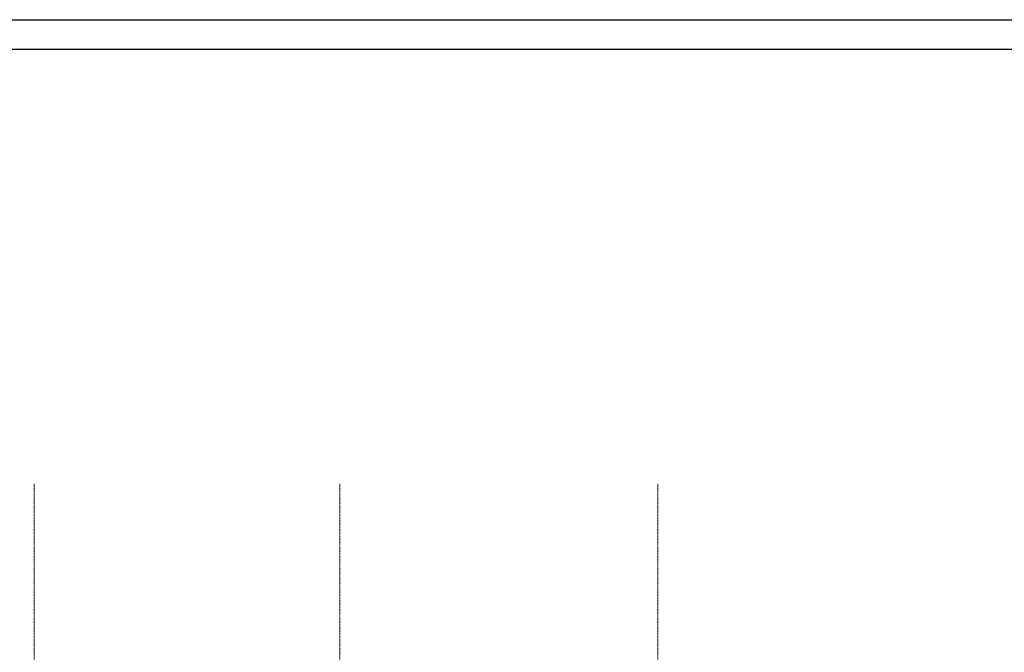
# Model space of a CAD drawing. Header units: inches. Extents: x -112469 to 885939, y -131046 to 286269.
# Tile 119 of 138: x 160047 to 176755, y -37402 to -26665. Entities that reach past the tile are written whole.
import ezdxf

# ---------------------------------------------------------------- set-up
doc = ezdxf.new("R2010")
doc.units = ezdxf.units.IN
doc.header["$MEASUREMENT"] = 0
doc.linetypes.add('Linia siatki', pattern=[0.9925, 0.47, -0.2175, 0.0875, -0.2175])
doc.layers.add('_IS_kan san', color=34, linetype='Continuous', lineweight=40)
doc.layers.add('S-GRID', color=251, linetype='Continuous', lineweight=9)

# ---------------------------------------------------------------- blocks, each defined once
blk = doc.blocks.new('PIĘTRO')
at = {"layer": 'S-GRID', "color": 251, "linetype": 'Linia siatki'}
for p, q in [((18892.2, 3814.58), (18892.2, -22310.93)), ((24082.2, 3814.58), (24082.2, -22310.93)), ((29477.2, 3814.58), (29477.2, -22310.93))]:
    blk.add_line(p, q, dxfattribs=at)

msp = doc.modelspace()

# ---------------------------------------------------------------- block references
at = {"layer": '_IS_kan san'}
msp.add_blockref('PIĘTRO', (141400, -38350), dxfattribs=at)

# ---------------------------------------------------------------- next in the draw order: linework, layer by layer
for points in [[(135475, -26665), (235475, -26665), (235475, -68665), (135475, -68665)], [(135975, -27165), (234975, -27165), (234975, -68165), (135975, -68165)]]:
    msp.add_lwpolyline(points, close=True)

doc.saveas('drawing.dxf')
